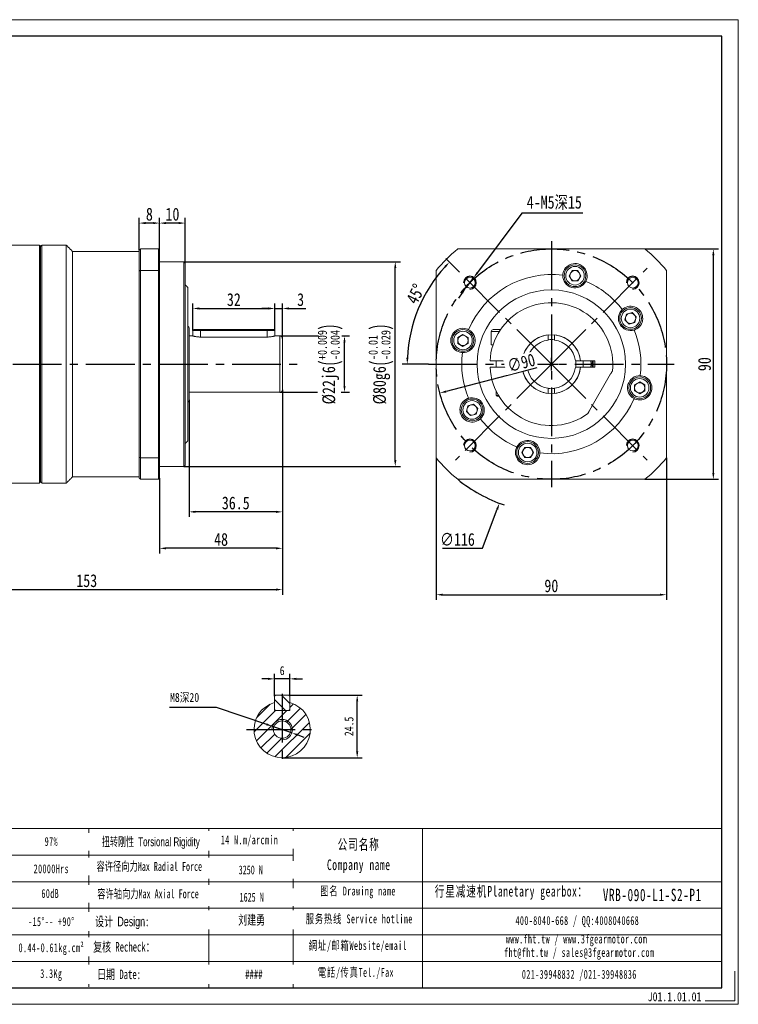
# Model space of a CAD drawing. Header units: millimetres. Extents: x 154 to 698, y 152 to 537.
# Tile 3 of 3: x 417 to 698, y 152 to 537. Entities that reach past the tile are written whole.
import ezdxf

# ---------------------------------------------------------------- set-up
doc = ezdxf.new("R2010")
doc.units = ezdxf.units.MM
doc.set_wipeout_variables(frame=1)
doc.header["$PDSIZE"] = -5
doc.linetypes.add('CENTER2', pattern=[28.575, 19.05, -3.175, 3.175, -3.175])
doc.layers.get('0').update_dxf_attribs({"lineweight": 18})
doc.layers.get('Defpoints').update_dxf_attribs({"lineweight": 18})
for name, color, linetype in [('1轮廓实线层', 7, 'Continuous'), ('2细线层', 4, 'Continuous'), ('3中心线层', 1, 'CENTER2'), ('5剖面线层', 2, 'Continuous'), ('6文字层', 3, 'Continuous'), ('7标注层', 4, 'Continuous')]:
    doc.layers.add(name, color=color, linetype=linetype)
doc.layers.add('图框_外框线', color=7, linetype='Continuous', lineweight=18)
doc.styles.add('TH_GBDIM', font='txt', dxfattribs={"width": 0.8})
doc.styles.add('标准', font='txt', dxfattribs={"width": 0.667})
doc.styles.add('样式 1', font='txt', dxfattribs={"width": 0.8})
doc.dimstyles.new('TH_GBDIM', dxfattribs={"dimtxt": 3.5, "dimasz": 2.5, "dimexe": 2, "dimexo": 0, "dimgap": 1.5, "dimtad": 1, "dimdec": 1, "dimdsep": 46, "dimtxsty": 'TH_GBDIM', "dimcen": 2.5, "dimdle": 5, "dimclrd": 4, "dimclre": 4, "dimclrt": 3, "dimadec": 0, "dimazin": 0, "dimtfac": 0.714286, "dimtdec": 1, "dimtmove": 0, "dimatfit": 3, "dimfxl": 1, "dimtolj": 1, "dimarcsym": 0})

# ---------------------------------------------------------------- blocks, each defined once
blk = doc.blocks.new('*D8')
at = {"color": 4, "lineweight": -2}
for p, q in [((612.93, 460.92), (595.63, 437.83)), ((636.76, 460.92), (612.93, 460.92)), ((591.13, 431.83), (594.13, 435.83)), ((589.63, 429.83), (588.13, 427.83))]:
    blk.add_line(p, q, dxfattribs=at)
at = {"color": 4}
for points in [[(595.29, 438.08), (595.96, 437.58), (594.13, 435.83)], [(589.96, 429.58), (589.3, 430.08), (591.13, 431.83)]]:
    blk.add_solid(points, dxfattribs=at)
at = {"layer": 'Defpoints', "color": 0}
for p in [(594.13, 435.83), (591.13, 431.83)]:
    blk.add_point(p, dxfattribs=at)
at = {"color": 3, "insert": (625.6, 465.01), "char_height": 5, "attachment_point": 5, "style": 'TH_GBDIM'}
blk.add_mtext('\\A1;{4-M5深15}{}{}', dxfattribs=at)
blk = doc.blocks.new('*D9')
at = {"color": 4, "lineweight": -2}
for p, q in [((579.45, 365.42), (579.45, 309.93)), ((669.45, 365.42), (669.45, 309.93)), ((581.95, 311.93), (666.95, 311.93))]:
    blk.add_line(p, q, dxfattribs=at)
at = {"color": 4}
for points in [[(581.95, 312.35), (581.95, 311.52), (579.45, 311.93)], [(666.95, 311.52), (666.95, 312.35), (669.45, 311.93)]]:
    blk.add_solid(points, dxfattribs=at)
at = {"layer": 'Defpoints', "color": 0}
for p in [(579.45, 365.42), (669.45, 365.42), (669.45, 311.93)]:
    blk.add_point(p, dxfattribs=at)
at = {"color": 3, "insert": (624.45, 315.38), "char_height": 5, "attachment_point": 5, "style": 'TH_GBDIM'}
blk.add_mtext('\\A1;90', dxfattribs=at)
blk = doc.blocks.new('*D10')
at = {"color": 4, "lineweight": -2}
for p, q in [((624.45, 399.51), (624.45, 404.51)), ((621.95, 402.01), (626.95, 402.01)), ((597.6, 330.06), (603.29, 345.33)), ((581.87, 330.06), (597.6, 330.06))]:
    blk.add_line(p, q, dxfattribs=at)
blk.add_arc((624.45, 402.01), 58, 230.8833, 251.5107, dxfattribs=at)
at = {"color": 4}
blk.add_solid([(603.69, 345.18), (602.9, 345.47), (604.17, 347.67)], dxfattribs=at)
at = {"layer": 'Defpoints', "color": 0}
for p in [(644.73, 456.35), (604.17, 347.67)]:
    blk.add_point(p, dxfattribs=at)
at = {"color": 3, "insert": (587.75, 333.5), "char_height": 5, "attachment_point": 5, "style": 'TH_GBDIM'}
blk.add_mtext('\\A1;∅116', dxfattribs=at)
blk = doc.blocks.new('*D15')
at = {"color": 4, "lineweight": -2}
for p, q in [((518.38, 413.01), (533.52, 413.01)), ((542.58, 413.01), (545.62, 413.01)), ((543.62, 393.51), (543.62, 410.51)), ((518.38, 391.01), (533.04, 391.01)), ((542.29, 391.01), (545.62, 391.01))]:
    blk.add_line(p, q, dxfattribs=at)
at = {"color": 4}
for points in [[(544.04, 410.51), (543.2, 410.51), (543.62, 413.01)], [(543.2, 393.51), (544.04, 393.51), (543.62, 391.01)]]:
    blk.add_solid(points, dxfattribs=at)
at = {"layer": 'Defpoints', "color": 0}
for p in [(518.38, 413.01), (543.62, 413.01), (518.38, 391.01)]:
    blk.add_point(p, dxfattribs=at)
at = {"color": 3, "insert": (538.05, 402.01), "char_height": 5, "attachment_point": 5, "rotation": 90, "style": 'TH_GBDIM'}
blk.add_mtext('\\A1;{\\A1;{%%c22}{}{j6\\H0.7143x;{\\H2x;\\W0.5;(}\\S+0.009^ -0.004;{\\H2x;\\W0.5;)}}}', dxfattribs=at)
blk = doc.blocks.new('*D16')
at = {"color": 4, "lineweight": -2}
for p, q in [((480.88, 442.01), (565.46, 442.01)), ((563.46, 364.51), (563.46, 439.51)), ((480.88, 362.01), (565.46, 362.01))]:
    blk.add_line(p, q, dxfattribs=at)
at = {"color": 4}
for points in [[(563.88, 439.51), (563.05, 439.51), (563.46, 442.01)], [(563.05, 364.51), (563.88, 364.51), (563.46, 362.01)]]:
    blk.add_solid(points, dxfattribs=at)
at = {"layer": 'Defpoints', "color": 0}
for p in [(480.88, 442.01), (563.46, 442.01), (480.88, 362.01)]:
    blk.add_point(p, dxfattribs=at)
at = {"color": 3, "insert": (557.88, 402.01), "char_height": 5, "attachment_point": 5, "rotation": 90, "style": 'TH_GBDIM'}
blk.add_mtext('\\A1;{\\A1;{%%c80}{}{g6\\H0.7143x;{\\H2x;\\W0.5;(}\\S-0.01^ -0.029;{\\H2x;\\W0.5;)}}}', dxfattribs=at)
blk = doc.blocks.new('*D17')
at = {"color": 4, "lineweight": -2}
for p, q in [((513.88, 423.75), (511.38, 423.75)), ((516.38, 415.11), (516.38, 425.75)), ((516.38, 423.75), (519.38, 423.75)), ((519.38, 412.01), (519.38, 425.75)), ((521.88, 423.75), (528.55, 423.75))]:
    blk.add_line(p, q, dxfattribs=at)
at = {"color": 4}
for points in [[(513.88, 423.33), (513.88, 424.17), (516.38, 423.75)], [(521.88, 424.17), (521.88, 423.33), (519.38, 423.75)]]:
    blk.add_solid(points, dxfattribs=at)
at = {"layer": 'Defpoints', "color": 0}
for p in [(519.38, 423.75), (516.38, 415.11), (519.38, 412.01)]:
    blk.add_point(p, dxfattribs=at)
at = {"color": 3, "insert": (526.46, 427.19), "char_height": 5, "attachment_point": 5, "style": 'TH_GBDIM'}
blk.add_mtext('\\A1;3', dxfattribs=at)
blk = doc.blocks.new('*D18')
at = {"color": 4, "lineweight": -2}
for p, q in [((471.38, 446.51), (471.38, 459.11)), ((481.38, 441.51), (481.38, 459.11)), ((478.88, 457.11), (473.88, 457.11))]:
    blk.add_line(p, q, dxfattribs=at)
at = {"color": 4}
for points in [[(473.88, 457.52), (473.88, 456.69), (471.38, 457.11)], [(478.88, 456.69), (478.88, 457.52), (481.38, 457.11)]]:
    blk.add_solid(points, dxfattribs=at)
at = {"layer": 'Defpoints', "color": 0}
for p in [(471.38, 457.11), (471.38, 446.51), (481.38, 441.51)]:
    blk.add_point(p, dxfattribs=at)
at = {"color": 3, "insert": (476.38, 460.55), "char_height": 5, "attachment_point": 5, "style": 'TH_GBDIM'}
blk.add_mtext('\\A1;10', dxfattribs=at)
blk = doc.blocks.new('*D19')
at = {"color": 4, "lineweight": -2}
for p, q in [((463.38, 446.51), (463.38, 459.11)), ((471.38, 446.51), (471.38, 459.11)), ((468.88, 457.11), (465.88, 457.11))]:
    blk.add_line(p, q, dxfattribs=at)
at = {"color": 4}
for points in [[(465.88, 457.52), (465.88, 456.69), (463.38, 457.11)], [(468.88, 456.69), (468.88, 457.52), (471.38, 457.11)]]:
    blk.add_solid(points, dxfattribs=at)
at = {"layer": 'Defpoints', "color": 0}
for p in [(463.38, 457.11), (463.38, 446.51), (471.38, 446.51)]:
    blk.add_point(p, dxfattribs=at)
at = {"color": 3, "insert": (467.38, 460.55), "char_height": 5, "attachment_point": 5, "style": 'TH_GBDIM'}
blk.add_mtext('\\A1;8', dxfattribs=at)
blk = doc.blocks.new('*D20')
at = {"color": 4, "lineweight": -2}
for p, q in [((519.38, 392.01), (519.38, 328.06)), ((471.38, 357.51), (471.38, 328.06)), ((516.88, 330.06), (473.88, 330.06))]:
    blk.add_line(p, q, dxfattribs=at)
at = {"color": 4}
for points in [[(473.88, 330.48), (473.88, 329.65), (471.38, 330.06)], [(516.88, 329.65), (516.88, 330.48), (519.38, 330.06)]]:
    blk.add_solid(points, dxfattribs=at)
at = {"layer": 'Defpoints', "color": 0}
for p in [(519.38, 392.01), (471.38, 357.51), (471.38, 330.06)]:
    blk.add_point(p, dxfattribs=at)
at = {"color": 3, "insert": (495.38, 333.51), "char_height": 5, "attachment_point": 5, "style": 'TH_GBDIM'}
blk.add_mtext('\\A1;48', dxfattribs=at)
blk = doc.blocks.new('*D21')
at = {"color": 4, "lineweight": -2}
for p, q in [((519.38, 392.01), (519.38, 342.31)), ((482.88, 388.01), (482.88, 342.31)), ((516.88, 344.31), (485.38, 344.31))]:
    blk.add_line(p, q, dxfattribs=at)
at = {"color": 4}
for points in [[(485.38, 344.73), (485.38, 343.89), (482.88, 344.31)], [(516.88, 343.89), (516.88, 344.73), (519.38, 344.31)]]:
    blk.add_solid(points, dxfattribs=at)
at = {"layer": 'Defpoints', "color": 0}
for p in [(519.38, 392.01), (482.88, 388.01), (482.88, 344.31)]:
    blk.add_point(p, dxfattribs=at)
at = {"color": 3, "insert": (501.13, 347.75), "char_height": 5, "attachment_point": 5, "style": 'TH_GBDIM'}
blk.add_mtext('\\A1;36.5', dxfattribs=at)
blk = doc.blocks.new('*D22')
at = {"color": 4, "lineweight": -2}
for p, q in [((519.38, 392.01), (519.38, 311.95)), ((366.38, 357.41), (366.38, 311.95)), ((368.88, 313.95), (516.88, 313.95))]:
    blk.add_line(p, q, dxfattribs=at)
at = {"color": 4}
for points in [[(368.88, 314.36), (368.88, 313.53), (366.38, 313.95)], [(516.88, 313.53), (516.88, 314.36), (519.38, 313.95)]]:
    blk.add_solid(points, dxfattribs=at)
at = {"layer": 'Defpoints', "color": 0}
for p in [(519.38, 392.01), (366.38, 357.41), (519.38, 313.95)]:
    blk.add_point(p, dxfattribs=at)
at = {"color": 3, "insert": (442.88, 317.39), "char_height": 5, "attachment_point": 5, "style": 'TH_GBDIM'}
blk.add_mtext('\\A1;153', dxfattribs=at)
blk = doc.blocks.new('*D23')
at = {"layer": '7标注层', "color": 4, "lineweight": -2}
for p, q in [((586.97, 439.49), (583.22, 443.24)), ((576.45, 402.01), (566.14, 402.01))]:
    blk.add_line(p, q, dxfattribs=at)
blk.add_arc((624.45, 402.01), 56.31, 137.5442, 177.4558, dxfattribs=at)
at = {"layer": '7标注层', "color": 4}
for points in [[(583.21, 439.73), (582.6, 440.31), (584.63, 441.82)], [(567.78, 404.52), (568.61, 404.5), (568.14, 402.01)]]:
    blk.add_solid(points, dxfattribs=at)
at = {"layer": 'Defpoints', "color": 0}
for p in [(586.97, 439.49), (570.06, 416.58), (576.45, 402.01), (624.45, 402.01), (672.45, 402.01)]:
    blk.add_point(p, dxfattribs=at)
at = {"layer": '7标注层', "color": 3, "insert": (571.39, 429.43), "char_height": 5, "attachment_point": 5, "rotation": 62.6716, "style": 'TH_GBDIM'}
blk.add_mtext('\\A1;45%%d', dxfattribs=at)
blk = doc.blocks.new('*D27')
at = {"layer": '7标注层', "color": 4, "lineweight": -2}
for p, q in [((661.04, 447.01), (689.76, 447.01)), ((687.76, 359.51), (687.76, 444.51)), ((661.04, 357.01), (689.76, 357.01))]:
    blk.add_line(p, q, dxfattribs=at)
at = {"layer": '7标注层', "color": 4}
for points in [[(688.18, 444.51), (687.35, 444.51), (687.76, 447.01)], [(687.35, 359.51), (688.18, 359.51), (687.76, 357.01)]]:
    blk.add_solid(points, dxfattribs=at)
at = {"layer": 'Defpoints', "color": 0}
for p in [(661.04, 447.01), (687.76, 447.01), (661.04, 357.01)]:
    blk.add_point(p, dxfattribs=at)
at = {"layer": '7标注层', "color": 3, "insert": (684.32, 402.01), "char_height": 5, "attachment_point": 5, "rotation": 90, "style": 'TH_GBDIM'}
blk.add_mtext('\\A1;90', dxfattribs=at)
blk = doc.blocks.new('*D28')
at = {"color": 4, "lineweight": -2}
for p, q in [((522.26, 272.74), (550.58, 272.74)), ((548.58, 250.74), (548.58, 270.24)), ((519.26, 248.24), (550.58, 248.24))]:
    blk.add_line(p, q, dxfattribs=at)
at = {"color": 4}
for points in [[(549, 270.24), (548.17, 270.24), (548.58, 272.74)], [(548.17, 250.74), (549, 250.74), (548.58, 248.24)]]:
    blk.add_solid(points, dxfattribs=at)
at = {"layer": 'Defpoints', "color": 0}
for p in [(522.26, 272.74), (548.58, 272.74), (519.26, 248.24)]:
    blk.add_point(p, dxfattribs=at)
at = {"color": 3, "insert": (545.39, 260.49), "char_height": 3.5, "attachment_point": 5, "rotation": 90, "style": 'TH_GBDIM'}
blk.add_mtext('\\A1;24.5', dxfattribs=at)
blk = doc.blocks.new('*D29')
at = {"color": 4, "lineweight": -2}
for p, q in [((475.24, 267.98), (493.52, 267.98)), ((493.52, 267.98), (513.11, 261.33)), ((523.05, 257.95), (515.47, 260.52)), ((525.42, 257.15), (527.78, 256.34))]:
    blk.add_line(p, q, dxfattribs=at)
at = {"color": 4}
for points in [[(512.97, 260.93), (513.24, 261.72), (515.47, 260.52)], [(525.55, 257.54), (525.28, 256.75), (523.05, 257.95)]]:
    blk.add_solid(points, dxfattribs=at)
at = {"layer": 'Defpoints', "color": 0}
for p in [(515.47, 260.52), (523.05, 257.95)]:
    blk.add_point(p, dxfattribs=at)
at = {"color": 3, "insert": (481.13, 271.64), "char_height": 3.5, "attachment_point": 5, "style": 'TH_GBDIM'}
blk.add_mtext('\\A1;{M8深20}{}{}', dxfattribs=at)
blk = doc.blocks.new('*D30')
at = {"color": 4, "lineweight": -2}
for p, q in [((516.26, 272.34), (516.26, 281.06)), ((522.26, 272.34), (522.26, 281.06)), ((513.76, 279.06), (511.26, 279.06)), ((522.26, 279.06), (516.26, 279.06)), ((524.76, 279.06), (527.26, 279.06))]:
    blk.add_line(p, q, dxfattribs=at)
at = {"color": 4}
for points in [[(513.76, 278.65), (513.76, 279.48), (516.26, 279.06)], [(524.76, 279.48), (524.76, 278.65), (522.26, 279.06)]]:
    blk.add_solid(points, dxfattribs=at)
at = {"layer": 'Defpoints', "color": 0}
for p in [(516.26, 279.06), (516.26, 272.34), (522.26, 272.34)]:
    blk.add_point(p, dxfattribs=at)
at = {"color": 3, "insert": (519.26, 282.27), "char_height": 3.5, "attachment_point": 5, "style": 'TH_GBDIM'}
blk.add_mtext('\\A1;6', dxfattribs=at)
blk = doc.blocks.new('*D32')
at = {"layer": '7标注层', "color": 4, "lineweight": -2}
blk.add_line((618.84, 400.56), (583.31, 391.34), dxfattribs=at)
at = {"layer": '7标注层', "color": 4}
blk.add_solid([(583.2, 391.74), (583.41, 390.93), (580.89, 390.71)], dxfattribs=at)
at = {"layer": 'Defpoints', "color": 0}
for p in [(668.01, 413.31), (580.89, 390.71)]:
    blk.add_point(p, dxfattribs=at)
at = {"layer": '7标注层', "color": 3, "insert": (612.69, 402.52), "char_height": 5, "attachment_point": 5, "rotation": 14.5434, "style": 'TH_GBDIM'}
blk.add_mtext('\\A1;∅90', dxfattribs=at)
blk = doc.blocks.new('*D34')
at = {"layer": '7标注层', "color": 4, "lineweight": -2}
for p, q in [((484.38, 415.11), (484.38, 425.75)), ((486.88, 423.75), (513.88, 423.75)), ((516.38, 423.75), (516.38, 425.75))]:
    blk.add_line(p, q, dxfattribs=at)
at = {"layer": '7标注层', "color": 4}
for points in [[(486.88, 424.17), (486.88, 423.33), (484.38, 423.75)], [(513.88, 423.33), (513.88, 424.17), (516.38, 423.75)]]:
    blk.add_solid(points, dxfattribs=at)
at = {"layer": 'Defpoints', "color": 0}
for p in [(516.38, 423.75), (516.38, 423.75), (484.38, 415.11)]:
    blk.add_point(p, dxfattribs=at)
at = {"layer": '7标注层', "color": 3, "insert": (500.38, 427.19), "char_height": 5, "attachment_point": 5, "style": 'TH_GBDIM'}
blk.add_mtext('\\A1;32', dxfattribs=at)

msp = doc.modelspace()

# ---------------------------------------------------------------- hatches: boundary and pattern name
at = {"layer": '5剖面线层'}
h = msp.add_hatch(dxfattribs=at)
h.set_pattern_fill('ANSI31', color=256, style=0)
h.set_pattern_definition([(45, (179.5517, 55.4134), (-2.245064, 2.245064), [])])
h.paths.add_polyline_path([(530.26, 259.24), (523.26, 259.24, -0.414214), (519.26, 255.24), (519.26, 248.24, 0.414214)])
h.paths.add_polyline_path([(522.26, 269.82), (522.26, 266.74), (519.26, 266.74), (519.26, 263.24, -0.414214), (523.26, 259.24), (530.26, 259.24, 0.335437)])
h.paths.add_polyline_path([(519.26, 266.74), (516.26, 266.74), (516.26, 269.82, 0.335437), (508.26, 259.24), (515.86, 259.24, -0.414214), (519.26, 262.64)])
h.paths.add_polyline_path([(519.26, 255.24, -0.414214), (515.26, 259.24), (508.26, 259.24, 0.414214), (519.26, 248.24)])
h.paths.add_polyline_path([(515.86, 259.24), (515.26, 259.24, 0.414214), (519.26, 255.24), (519.26, 255.84, -0.414214)], flags=17)
h.paths.add_polyline_path([(523.26, 259.24), (522.66, 259.24, -0.414214), (519.26, 255.84), (519.26, 255.24, 0.414214)], flags=17)
h.paths.add_polyline_path([(519.26, 263.24), (519.26, 262.64, -0.414214), (522.66, 259.24), (523.26, 259.24, 0.414214)], flags=17)
h = msp.add_hatch(dxfattribs=at)
h.set_pattern_fill('ANSI31', color=256, angle=90, style=0)
h.set_pattern_definition([(135, (179.5517, 55.4134), (-2.245064, -2.245064), [])])
h.paths.add_polyline_path([(522.26, 272.74), (519.26, 272.74), (519.26, 266.74), (522.26, 266.74)])
h.paths.add_polyline_path([(519.26, 272.74), (516.26, 272.74), (516.26, 266.74), (519.26, 266.74)])

# ---------------------------------------------------------------- linework, layer by layer
at = {"color": 7, "linetype": 'Continuous', "lineweight": 15}
for p, q in [((424.38, 402.01), (424.38, 448.51)), ((424.88, 448.01), (424.88, 402.01)), ((424.88, 356.01), (424.88, 448.01)), ((425.38, 448.51), (425.38, 355.51)), ((434.88, 448.51), (434.88, 355.51)), ((463.38, 438.43), (463.38, 446.51)), ((463.88, 447.01), (463.88, 438.6)), ((470.88, 447.01), (463.88, 447.01)), ((470.88, 438.6), (470.88, 447.01)), ((471.38, 446.51), (471.38, 438.43)), ((587.86, 447.01), (661.04, 447.01)), ((437.38, 446.01), (437.38, 358.01)), ((463.88, 438.6), (463.88, 365.42)), ((463.88, 438.6), (470.88, 438.6)), ((470.88, 365.42), (470.88, 438.6)), ((480.88, 402.01), (480.88, 442.01)), ((481.38, 441.51), (481.38, 402.01)), ((579.45, 365.42), (579.45, 438.6)), ((631.39, 436.54), (632.55, 438.54)), ((632.55, 438.54), (634.86, 438.54)), ((634.86, 438.54), (636.01, 436.54)), ((669.45, 438.6), (669.45, 365.42)), ((463.38, 365.6), (463.38, 438.43)), ((471.38, 438.43), (471.38, 365.6)), ((632.55, 434.54), (631.39, 436.54)), ((636.01, 436.54), (634.86, 434.54)), ((482.38, 402.01), (482.38, 432.01)), ((634.86, 434.54), (632.55, 434.54)), ((653.18, 419.29), (653.78, 421.52)), ((654.81, 417.65), (653.18, 419.29)), ((653.78, 421.52), (656.01, 422.12)), ((656.01, 422.12), (657.64, 420.48)), ((657.64, 420.48), (657.04, 418.25)), ((482.88, 416.01), (482.88, 402.01)), ((484.78, 415.51), (487.38, 415.51)), ((487.38, 415.51), (513.38, 415.51)), ((487.38, 415.11), (487.38, 415.51)), ((513.38, 415.51), (515.98, 415.51)), ((513.38, 415.51), (513.38, 415.11)), ((604.6, 415.51), (601.7, 415.51)), ((657.04, 418.25), (654.81, 417.65)), ((487.38, 415.11), (484.38, 415.11)), ((513.38, 415.11), (487.38, 415.11)), ((487.38, 415.11), (487.38, 412.59)), ((513.38, 412.59), (487.38, 412.59)), ((516.38, 415.11), (513.38, 415.11)), ((513.38, 415.11), (513.38, 412.59)), ((518.38, 402.01), (518.38, 413.01)), ((519.38, 412.01), (519.38, 402.01)), ((587.92, 412.42), (589.92, 413.57)), ((587.92, 410.11), (587.92, 412.42)), ((589.92, 413.57), (591.92, 412.42)), ((591.92, 412.42), (591.92, 410.11)), ((604.11, 414.76), (600.95, 414.76)), ((623.2, 412.94), (623.2, 412.01)), ((625.7, 412.01), (625.7, 412.94)), ((589.92, 408.95), (587.92, 410.11)), ((591.92, 410.11), (589.92, 408.95)), ((601.65, 409.51), (600.95, 409.51)), ((424.38, 355.51), (424.38, 402.01)), ((424.88, 402.01), (424.88, 356.01)), ((480.88, 362.01), (480.88, 402.01)), ((481.38, 402.01), (481.38, 362.51)), ((482.38, 372.01), (482.38, 402.01)), ((482.88, 402.01), (482.88, 388.01)), ((518.38, 391.01), (518.38, 402.01)), ((519.38, 402.01), (519.38, 392.01)), ((612.51, 403.26), (600.98, 403.26)), ((600.98, 400.76), (612.51, 400.76)), ((609, 403.26), (608.95, 402.01)), ((608.95, 402.01), (609, 400.76)), ((614.45, 403.26), (613.52, 403.26)), ((613.52, 400.76), (614.45, 400.76)), ((635.38, 403.26), (634.45, 403.26)), ((634.45, 400.76), (635.38, 400.76)), ((641.45, 403.26), (636.38, 403.26)), ((636.38, 400.76), (641.45, 400.76)), ((641.45, 400.76), (641.45, 403.26)), ((639.37, 383.86), (647.63, 398.16)), ((656.98, 393.91), (658.98, 395.07)), ((656.98, 391.6), (656.98, 393.91)), ((658.98, 395.07), (660.98, 393.91)), ((660.98, 393.91), (660.98, 391.6)), ((602.95, 389.76), (603.81, 389.76)), ((603.96, 389.51), (603.2, 389.51)), ((623.2, 392.01), (623.2, 391.08)), ((625.7, 391.08), (625.7, 392.01)), ((658.98, 390.45), (656.98, 391.6)), ((660.98, 391.6), (658.98, 390.45)), ((591.26, 383.54), (591.85, 385.77)), ((591.85, 385.77), (594.09, 386.37)), ((594.09, 386.37), (595.72, 384.73)), ((595.72, 384.73), (595.12, 382.5)), ((592.89, 381.9), (591.26, 383.54)), ((595.12, 382.5), (592.89, 381.9)), ((612.89, 367.48), (614.04, 369.48)), ((614.04, 369.48), (616.35, 369.48)), ((616.35, 369.48), (617.5, 367.48)), ((463.38, 357.51), (463.38, 365.6)), ((463.88, 365.42), (463.88, 357.01)), ((470.88, 365.42), (463.88, 365.42)), ((470.88, 357.01), (470.88, 365.42)), ((471.38, 365.6), (471.38, 357.51)), ((614.04, 365.48), (612.89, 367.48)), ((616.35, 365.48), (614.04, 365.48)), ((617.5, 367.48), (616.35, 365.48)), ((463.88, 357.01), (470.88, 357.01)), ((661.04, 357.01), (587.86, 357.01))]:
    msp.add_line(p, q, dxfattribs=at)
for p, q in [((516.66, 272.74), (516.26, 272.34)), ((516.66, 272.74), (516.26, 272.34)), ((516.26, 272.34), (516.26, 267.14)), ((516.26, 272.34), (516.26, 267.14)), ((516.66, 272.74), (521.86, 272.74)), ((516.66, 272.74), (521.86, 272.74)), ((521.86, 272.74), (522.26, 272.34)), ((521.86, 272.74), (522.26, 272.34)), ((522.26, 272.34), (522.26, 267.14)), ((522.26, 272.34), (522.26, 267.14)), ((516.66, 266.74), (516.26, 267.14)), ((516.26, 266.74), (516.26, 267.14)), ((516.66, 266.74), (516.26, 266.74)), ((516.66, 266.74), (521.86, 266.74)), ((522.26, 267.14), (521.86, 266.74)), ((522.26, 266.74), (521.86, 266.74)), ((522.26, 267.14), (522.26, 266.74))]:
    msp.add_line(p, q)
at = {"color": 7, "linetype": 'Continuous', "lineweight": 15, "flags": 128}
msp.add_lwpolyline([(639.9, 400.76), (639.95, 402.01), (639.9, 403.26)], dxfattribs=at)
at = {"color": 7, "linetype": 'Continuous', "lineweight": 15}
for centre, radius in [((633.7, 436.54), 4.25), ((633.7, 436.54), 3.63), ((592.63, 433.83), 2.1), ((656.27, 433.83), 2.1), ((624.45, 402.01), 29), ((655.41, 419.88), 4.25), ((655.41, 419.88), 3.63), ((589.92, 411.26), 4.25), ((589.92, 411.26), 3.63), ((658.98, 392.76), 4.25), ((658.98, 392.76), 3.62), ((593.49, 384.13), 4.25), ((593.49, 384.13), 3.63), ((592.63, 370.19), 2.1), ((615.19, 367.48), 4.25), ((615.19, 367.48), 3.63), ((656.27, 370.19), 2.1)]:
    msp.add_circle(centre, radius, dxfattribs=at)
msp.add_circle((519.26, 259.24), 3.4)
for centre, radius, start, end in [((624.45, 402.01), 58, 129.1167, 140.8833), ((624.45, 402.01), 58, 39.1167, 50.8833), ((633.7, 436.54), 4.75, 336.9662, 173.0338), ((633.7, 436.54), 2, 90, 150), ((633.7, 436.54), 2, 30, 90), ((624.45, 402.01), 35, 82.6029, 157.3971), ((633.7, 436.54), 4.75, 177.866, 332.134), ((633.7, 436.54), 2, 150, 210), ((633.7, 436.54), 2, 210, 270), ((633.7, 436.54), 2, 270, 330), ((633.7, 436.54), 2, 330, 30), ((624.45, 402.01), 35, 37.6029, 67.3971), ((624.45, 402.01), 24, 353.5565, 177.0145), ((655.41, 419.88), 4.75, 132.866, 287.134), ((655.41, 419.88), 4.75, 291.9662, 128.0338), ((655.41, 419.88), 2, 165, 225), ((655.41, 419.88), 2, 105, 165), ((655.41, 419.88), 2, 45, 105), ((655.41, 419.88), 2, 285, 345), ((655.41, 419.88), 2, 345, 45), ((481.88, 416.01), 1, 0, 60), ((589.92, 411.26), 4.75, 66.9662, 263.0338), ((589.92, 411.26), 4.75, 267.866, 62.134), ((601.7, 414.76), 0.75, 90, 180), ((655.41, 419.88), 2, 225, 285), ((518.38, 412.01), 1, 0, 90), ((589.92, 411.26), 2, 120, 180), ((589.92, 411.26), 2, 60, 120), ((589.92, 411.26), 2, 0, 60), ((624.45, 402.01), 11.5, 6.2401, 173.7599), ((624.45, 402.01), 11.5, 96.2401, 173.7599), ((624.45, 402.01), 9.6, 82.5184, 97.4816), ((624.45, 402.01), 11.5, 6.2401, 83.7599), ((624.45, 402.01), 35, 352.6029, 22.3971), ((589.92, 411.26), 2, 180, 240), ((589.92, 411.26), 2, 240, 300), ((589.92, 411.26), 2, 300, 0), ((624.45, 402.01), 9.5, 97.5608, 172.4392), ((624.45, 402.01), 9.5, 7.5608, 82.4392), ((624.45, 402.01), 35, 172.6029, 202.3971), ((624.45, 402.01), 24, 182.9855, 306.4435), ((624.45, 402.01), 12.5, 174.2608, 185.7392), ((624.45, 402.01), 11.5, 186.2401, 353.7599), ((624.45, 402.01), 11.5, 186.2401, 263.7599), ((624.45, 402.01), 9.6, 172.5184, 187.4816), ((624.45, 402.01), 9.5, 187.5608, 262.4392), ((624.45, 402.01), 9.5, 277.5608, 352.4392), ((624.45, 402.01), 11.5, 276.2401, 353.7599), ((624.45, 402.01), 9.6, 352.5184, 7.4816), ((624.45, 402.01), 12.5, 354.2608, 5.7392), ((624.45, 402.01), 16, 355.5192, 4.4808), ((624.45, 402.01), 16.4, 355.6287, 4.3713), ((624.45, 402.01), 17, 355.7833, 4.2167), ((658.98, 392.76), 4.75, 87.866, 242.134), ((658.98, 392.76), 4.75, 246.9662, 83.0338), ((624.45, 402.01), 9.6, 262.5184, 277.4816), ((658.98, 392.76), 2, 120, 180), ((658.98, 392.76), 2, 180, 240), ((658.98, 392.76), 2, 60, 120), ((658.98, 392.76), 2, 0, 60), ((658.98, 392.76), 2, 300, 0), ((518.38, 392.01), 1, 270, 0), ((593.49, 384.13), 4.75, 111.9662, 308.0338), ((593.49, 384.13), 4.75, 312.866, 107.134), ((624.45, 402.01), 35, 262.6029, 337.3971), ((658.98, 392.76), 2, 240, 300), ((481.88, 388.01), 1, 300, 0), ((593.49, 384.13), 2, 165, 225), ((593.49, 384.13), 2, 105, 165), ((593.49, 384.13), 2, 45, 105), ((593.49, 384.13), 2, 345, 45), ((593.49, 384.13), 2, 225, 285), ((593.49, 384.13), 2, 285, 345), ((624.45, 402.01), 35, 217.6029, 247.3971), ((615.19, 367.48), 4.75, 156.9662, 353.0338), ((615.19, 367.48), 4.75, 357.866, 152.134), ((615.19, 367.48), 2, 90, 150), ((615.19, 367.48), 2, 30, 90), ((624.45, 402.01), 58, 219.1167, 230.8833), ((615.19, 367.48), 2, 150, 210), ((615.19, 367.48), 2, 210, 270), ((615.19, 367.48), 2, 270, 330), ((615.19, 367.48), 2, 330, 30), ((624.45, 402.01), 58, 309.1167, 320.8833)]:
    msp.add_arc(centre, radius, start, end, dxfattribs=at)
msp.add_arc((519.26, 259.24), 11, 105.8266, 74.1734)
msp.add_arc((519.26, 259.24), 11, 105.8266, 74.1734)
at = {"color": 4}
msp.add_arc((519.26, 259.24), 4, 270, 180, dxfattribs=at)
at = {"color": 7, "linetype": 'Continuous', "lineweight": 15}
for points in [[(424.38, 448.51), (407.38, 448.51)], [(424.88, 448.01), (424.38, 448.51)], [(425.38, 448.51), (424.88, 448.01)], [(434.88, 448.51), (425.38, 448.51)], [(437.38, 446.01), (434.88, 448.51)], [(463.38, 446.51), (463.88, 447.01)], [(471.38, 446.51), (470.88, 447.01)], [(463.38, 446.01), (437.38, 446.01)], [(463.88, 438.6), (463.38, 438.43)], [(471.38, 438.43), (470.88, 438.6)], [(480.88, 442.01), (471.38, 442.01)], [(481.38, 441.51), (480.88, 442.01)], [(628.99, 437.12), (628.95, 436.72)], [(637.9, 434.32), (638.07, 434.68)], [(482.38, 432.01), (481.38, 433.01)], [(652.48, 423.63), (652.18, 423.37)], [(484.78, 415.51), (484.38, 415.11)], [(516.38, 415.11), (515.98, 415.51)], [(592.14, 415.46), (591.77, 415.63)], [(656.81, 415.35), (657.18, 415.48)], [(484.38, 413.01), (482.88, 413.01)], [(484.38, 415.11), (484.38, 413.01)], [(516.38, 413.01), (516.38, 415.11)], [(518.38, 413.01), (516.38, 413.01)], [(600.95, 414.76), (600.95, 409.51)], [(623.2, 413.44), (623.2, 412.94)], [(625.7, 412.94), (625.7, 413.44)], [(589.34, 406.55), (589.74, 406.52)], [(600.98, 403.26), (600.48, 403.26)], [(600.48, 400.76), (600.98, 400.76)], [(602.95, 403.26), (602.95, 400.76)], [(608.95, 400.76), (608.95, 403.26)], [(613.02, 403.26), (612.51, 403.26)], [(612.51, 400.76), (613.02, 400.76)], [(613.52, 403.26), (613.02, 403.26)], [(613.02, 400.76), (613.52, 400.76)], [(635.88, 403.26), (635.38, 403.26)], [(635.38, 400.76), (635.88, 400.76)], [(636.38, 403.26), (635.88, 403.26)], [(635.88, 400.76), (636.38, 400.76)], [(648.3, 399.32), (647.63, 398.16)], [(659.56, 397.47), (659.16, 397.5)], [(482.88, 391.01), (518.38, 391.01)], [(592.09, 388.67), (591.71, 388.54)], [(602.95, 391.34), (602.95, 389.76)], [(602.95, 389.76), (603.2, 389.51)], [(623.2, 391.08), (623.2, 390.58)], [(625.7, 390.58), (625.7, 391.08)], [(656.76, 388.56), (657.12, 388.39)], [(639.37, 383.86), (638.7, 382.7)], [(596.41, 380.39), (596.72, 380.65)], [(481.38, 371.01), (482.38, 372.01)], [(611, 369.7), (610.82, 369.34)], [(463.88, 365.42), (463.38, 365.6)], [(471.38, 365.6), (470.88, 365.42)], [(619.91, 366.9), (619.94, 367.3)], [(471.38, 362.01), (480.88, 362.01)], [(480.88, 362.01), (481.38, 362.51)], [(434.88, 355.51), (437.38, 358.01)], [(437.38, 358.01), (463.38, 358.01)], [(407.38, 355.51), (424.38, 355.51)], [(424.38, 355.51), (424.88, 356.01)], [(424.88, 356.01), (425.38, 355.51)], [(425.38, 355.51), (434.88, 355.51)], [(463.88, 357.01), (463.38, 357.51)], [(471.38, 357.51), (470.88, 357.01)]]:
    msp.add_open_spline(points, degree=1, dxfattribs=at)
for points, knots in [([(487.38, 412.59), (487.22, 412.6), (486.89, 412.6), (486.41, 412.64), (485.95, 412.69), (485.54, 412.75), (485.17, 412.82), (484.86, 412.89), (484.61, 412.95), (484.45, 412.99), (484.38, 413.01), (484.39, 413.01), (484.39, 413.01)], [0, 0, 0, 0, 0.103113, 0.20929, 0.312383, 0.418337, 0.523864, 0.632347, 0.739521, 0.849949, 0.95453, 1, 1, 1, 1]), ([(516.37, 413.01), (516.37, 413.01), (516.37, 413.01), (516.29, 412.99), (516.13, 412.94), (515.89, 412.89), (515.58, 412.82), (515.21, 412.75), (514.78, 412.68), (514.31, 412.63), (513.83, 412.6), (513.52, 412.6), (513.38, 412.59)], [0, 0, 0, 0, 0.062311, 0.164236, 0.269063, 0.372109, 0.477964, 0.58426, 0.693592, 0.800472, 0.910646, 1, 1, 1, 1]), ([(623.2, 411.43), (623.2, 411.48), (623.2, 411.67), (623.2, 411.87), (623.2, 412.01)], [0, 0, 0, 0, 0.262878, 1, 1, 1, 1]), ([(625.7, 412.01), (625.7, 411.87), (625.7, 411.67), (625.7, 411.48), (625.7, 411.43)], [0, 0, 0, 0, 0.737122, 1, 1, 1, 1]), ([(614.45, 403.26), (614.59, 403.26), (614.79, 403.26), (614.98, 403.26), (615.03, 403.26)], [0, 0, 0, 0, 0.737122, 1, 1, 1, 1]), ([(615.03, 400.76), (614.98, 400.76), (614.79, 400.76), (614.59, 400.76), (614.45, 400.76)], [0, 0, 0, 0, 0.262878, 1, 1, 1, 1]), ([(633.87, 403.26), (633.92, 403.26), (634.11, 403.26), (634.3, 403.26), (634.45, 403.26)], [0, 0, 0, 0, 0.262878, 1, 1, 1, 1]), ([(634.45, 400.76), (634.3, 400.76), (634.11, 400.76), (633.92, 400.76), (633.87, 400.76)], [0, 0, 0, 0, 0.737122, 1, 1, 1, 1]), ([(623.2, 392.01), (623.2, 392.15), (623.2, 392.35), (623.2, 392.54), (623.2, 392.59)], [0, 0, 0, 0, 0.737122, 1, 1, 1, 1]), ([(625.7, 392.59), (625.7, 392.54), (625.7, 392.35), (625.7, 392.15), (625.7, 392.01)], [0, 0, 0, 0, 0.262878, 1, 1, 1, 1])]:
    msp.add_open_spline(points, degree=3, knots=knots, dxfattribs=at)
at = {"layer": '2细线层'}
for centre in [(592.63, 433.83), (656.27, 433.83), (592.63, 370.19), (656.27, 370.19)]:
    msp.add_arc(centre, 2.5, 270, 180, dxfattribs=at)
at = {"layer": '3中心线层'}
for p, q in [((624.45, 450.01), (624.45, 354.01)), ((624.45, 402.01), (586.97, 439.49)), ((624.45, 402.01), (661.93, 439.49)), ((356.86, 402.01), (528.21, 402.01)), ((576.45, 402.01), (672.45, 402.01)), ((624.45, 402.01), (586.97, 364.53)), ((624.45, 402.01), (661.93, 364.53)), ((519.26, 273.24), (519.26, 245.24)), ((505.26, 259.24), (533.26, 259.24)), ((505.26, 259.24), (533.26, 259.24)), ((505.26, 259.24), (533.26, 259.24))]:
    msp.add_line(p, q, dxfattribs=at)
msp.add_circle((624.45, 402.01), 45, dxfattribs=at)
at = {"layer": '图框_外框线'}
for p, q in [((201.65, 220.57), (691.04, 220.57)), ((490.55, 220.57), (490.55, 158.41)), ((523.6, 220.57), (523.6, 158.41)), ((574.13, 220.57), (574.13, 158.41)), ((248.55, 210.2), (523.6, 210.2)), ((201.65, 199.83), (691.04, 199.83)), ((248.55, 189.45), (691.04, 189.45))]:
    msp.add_line(p, q, dxfattribs=at)
at = {"layer": '图框_外框线', "color": 3}
msp.add_lwpolyline([(153.6, 151.93), (697.52, 151.93), (697.52, 536.56), (153.6, 536.56)], close=True, dxfattribs=at)
at = {"layer": '图框_外框线', "color": 3, "lineweight": 25}
msp.add_lwpolyline([(185.98, 158.41), (691.04, 158.41), (691.04, 530.09), (185.98, 530.09)], close=True, dxfattribs=at)
at = {"layer": '图框_外框线', "color": 3}
msp.add_lwpolyline([(696.22, 164.88), (696.22, 153.23), (684.57, 153.23)], dxfattribs=at)

# ---------------------------------------------------------------- texts
at = {"layer": '6文字层', "insert": (662.12, 156.65), "char_height": 3.5, "width": 43.3044, "attachment_point": 1, "style": '样式 1'}
msp.add_mtext('J01.1.01.01', dxfattribs=at)
at = {"layer": '图框_外框线', "color": 1, "attachment_point": 2, "line_spacing_factor": 1.15057, "style": '标准'}
for s, insert, char_height, width in [('\\T1.1;97%', (429.05, 217.26), 3.457, 44.214), ('\\T1.1;公司名称\\PCompany name', (549.18, 216.48), 4.1487, 53.7131), ('\\T1.1;20000Hrs', (429.05, 206.6), 3.4573, 44.214), ('\\T1.1;60dB', (428.63, 196.95), 3.457, 22.8139), ('\\T1.1;图名 Drawing name', (548.9, 197.91), 3.4573, 44.214), ('\\T1.1;  行星减速机Planetary gearbox：', (606.73, 198.18), 4.1487, 65.2497), ('\\T1.1;\\pxt5;VRB-090-L1-S2-P1', (663.89, 197.08), 4.8402, 35.2243), ('{\\T1.1;环境温度 Enviromental Temperature}', (381.05, 187.03), 3.4573, 82.0192), ('\\T1.1;-15%%D-- +90%%D', (429.05, 185.96), 3.4573, 29.6575), ('\\T1.1;服务热线 Service hotline', (549.39, 187.04), 3.4573, 49.2586), ('\\T1.1;400-8040-668 / QQ:4008040668', (634.61, 186.38), 3.4573, 100.6599), ('\\T1.1;網址/邮箱Website/email', (548.85, 176.63), 3.4573, 51.2736), ('\\T1.1;www.fht.tw / www.3fgearmotor.com ', (634.29, 179.18), 3.4573, 100.7732), ('\\T1.1;\\pxt12;fht@fht.tw / sales@3fgearmotor.com ', (635.35, 173.92), 3.4573, 100.7732), ('\\T1.1;3.3Kg', (429.05, 165.66), 3.4573, 23.1321), ('\\T1.1;電話/传真Tel./Fax', (548.08, 166.13), 3.4573, 51.8903), ('\\T1.1;021-39948832 /021-39948836 ', (635.38, 165.37), 3.4573, 76.948)]:
    msp.add_mtext(s, dxfattribs=dict(at, insert=insert, char_height=char_height, width=width))

# ---------------------------------------------------------------- dimensions: what is measured, and where the dimension line sits
for p1, p2, text, override, picture, middle in [((591.13, 431.83), (594.13, 435.83), '{4-M5深15}{}{}', {"dimtxt": 5, "dimgap": 1, "dimtoh": 1}, '*D8', (625.6, 460.92)), ((523.05, 257.95), (515.47, 260.52), '{M8深20}{}{}', {"dimgap": 1.5, "dimtad": 1, "dimtih": 0, "dimtoh": 1, "dimdec": 1, "dimlfac": 1, "dimse1": 0, "dimse2": 0, "dimsd1": 0, "dimsd2": 0, "dimtix": 0, "dimtofl": 1, "dimatfit": 3}, '*D29', (481.13, 267.98))]:
    dim = msp.add_diameter_dim_2p(p1=p1, p2=p2, text=text, dimstyle='TH_GBDIM', override=override)
    dim.commit()
    dim.dimension.update_dxf_attribs({"geometry": picture, "text_midpoint": middle, "dimtype": 163})
for base, p1, p2, picture, middle in [((463.38, 457.11), (471.38, 446.51), (463.38, 446.51), '*D19', (467.38, 460.55)), ((519.38, 423.75), (516.38, 415.11), (519.38, 412.01), '*D17', (526.46, 427.19)), ((519.38, 313.95), (366.38, 357.41), (519.38, 392.01), '*D22', (442.88, 317.39))]:
    dim = msp.add_linear_dim(base=base, p1=p1, p2=p2, dimstyle='TH_GBDIM', override={"dimtxt": 5, "dimgap": 1})
    dim.commit()
    dim.dimension.update_dxf_attribs({"geometry": picture, "text_midpoint": middle})
for base, p1, p2, picture, middle in [((471.38, 457.11), (481.38, 441.51), (471.38, 446.51), '*D18', (476.38, 457.11)), ((471.38, 330.06), (519.38, 392.01), (471.38, 357.51), '*D20', (495.38, 330.06)), ((482.88, 344.31), (519.38, 392.01), (482.88, 388.01), '*D21', (501.13, 344.31)), ((669.45, 311.93), (579.45, 365.42), (669.45, 365.42), '*D9', (624.45, 311.93))]:
    dim = msp.add_linear_dim(base=base, p1=p1, p2=p2, dimstyle='TH_GBDIM', override={"dimtxt": 5, "dimgap": 1})
    dim.commit()
    dim.dimension.update_dxf_attribs({"geometry": picture, "text_midpoint": middle, "dimtype": 160})
dim = msp.add_diameter_dim_2p(p1=(644.73, 456.35), p2=(604.17, 347.67), dimstyle='TH_GBDIM', override={"dimtxt": 5, "dimgap": 1, "dimtih": 1, "dimtoh": 1, "dimtofl": 0})
dim.commit()
dim.dimension.update_dxf_attribs({"geometry": '*D10', "text_midpoint": (587.75, 330.06), "dimtype": 163})
dim = msp.add_linear_dim(base=(563.46, 442.01), p1=(480.88, 362.01), p2=(480.88, 442.01), angle=90, text='{\\A1;{%%c<>}{}{g6\\H0.7143x;{\\H2x;\\W0.5;(}\\S-0.01^ -0.029;{\\H2x;\\W0.5;)}}}', dimstyle='TH_GBDIM', override={"dimtxt": 5, "dimgap": 1, "dimtad": 1, "dimjust": 0, "dimdec": 1, "dimlfac": 1, "dimse1": 0, "dimse2": 0, "dimsd1": 0, "dimsd2": 0, "dimtp": -0.01, "dimtm": 0.029, "dimtdec": 3, "dimtzin": 8})
dim.commit()
dim.dimension.update_dxf_attribs({"geometry": '*D16', "text_midpoint": (557.88, 402.01)})
dim = msp.add_linear_dim(base=(543.62, 413.01), p1=(518.38, 391.01), p2=(518.38, 413.01), angle=90, text='{\\A1;{%%c<>}{}{j6\\H0.7143x;{\\H2x;\\W0.5;(}\\S+0.009^ -0.004;{\\H2x;\\W0.5;)}}}', dimstyle='TH_GBDIM', override={"dimtxt": 5, "dimgap": 1, "dimtp": 0.009, "dimtm": 0.004, "dimtdec": 3, "dimtzin": 8})
dim.commit()
dim.dimension.update_dxf_attribs({"geometry": '*D15', "text_midpoint": (543.62, 402.01), "dimtype": 160})
dim = msp.add_linear_dim(base=(516.26, 279.06), p1=(522.26, 272.34), p2=(516.26, 272.34), dimstyle='TH_GBDIM')
dim.commit()
dim.dimension.update_dxf_attribs({"geometry": '*D30', "text_midpoint": (519.26, 279.06), "dimtype": 160})
dim = msp.add_linear_dim(base=(548.58, 272.74), p1=(519.26, 248.24), p2=(522.26, 272.74), angle=90, dimstyle='TH_GBDIM')
dim.commit()
dim.dimension.update_dxf_attribs({"geometry": '*D28', "text_midpoint": (548.58, 260.49), "dimtype": 160})
at = {"layer": '7标注层'}
dim = msp.add_linear_dim(base=(687.76, 447.01), p1=(661.04, 357.01), p2=(661.04, 447.01), angle=90, dimstyle='TH_GBDIM', override={"dimtxt": 5, "dimgap": 1}, dxfattribs=at)
dim.commit()
dim.dimension.update_dxf_attribs({"geometry": '*D27', "text_midpoint": (684.32, 402.01)})
dim = msp.add_angular_dim_2l(base=(570.06, 416.58), line1=((576.45, 402.01), (672.45, 402.01)), line2=((624.45, 402.01), (586.97, 439.49)), dimstyle='TH_GBDIM', override={"dimtxt": 5, "dimgap": 1}, dxfattribs=at)
dim.commit()
dim.dimension.update_dxf_attribs({"geometry": '*D23', "text_midpoint": (574.43, 427.86), "dimtype": 162})
dim = msp.add_linear_dim(base=(516.38, 423.75), p1=(484.38, 415.11), p2=(516.38, 423.75), dimstyle='TH_GBDIM', override={"dimtxt": 5, "dimgap": 1}, dxfattribs=at)
dim.commit()
dim.dimension.update_dxf_attribs({"geometry": '*D34', "text_midpoint": (500.38, 427.19)})

# ---------------------------------------------------------------- next in the draw order: texts
at = {"layer": '图框_外框线', "color": 1, "attachment_point": 2, "style": '标准', "bg_fill": 2}
for s, insert, char_height, width in [('{\\T1.1;14 N.m/arcmin}', (506.5, 217.89), 3.4573, 82.0192), ('####', (508.22, 165.5), 3.735, 47.7669)]:
    msp.add_mtext(s, dxfattribs=dict(at, insert=insert, char_height=char_height, width=width))
at = {"layer": '图框_外框线', "color": 1, "insert": (429.05, 175.77), "char_height": 3.4573, "width": 82.0192, "attachment_point": 2, "line_spacing_factor": 1.15057, "style": '标准', "bg_fill": 2}
msp.add_mtext('{\\T1.1;0.44-0.61kg.cm²}', dxfattribs=at)

# ---------------------------------------------------------------- next in the draw order: wipeouts: each hides what was drawn before it
msp.add_wipeout([(607.18, 397.73), (605.57, 403.93), (617.68, 407.07), (619.29, 400.88)]).dxf.layer = '1轮廓实线层'

# ---------------------------------------------------------------- next in the draw order: linework, layer by layer
at = {"layer": '图框_外框线'}
for p, q in [((443.72, 220.57), (443.72, 158.75)), ((248.55, 179.08), (691.04, 179.08)), ((248.55, 168.71), (691.04, 168.71))]:
    msp.add_line(p, q, dxfattribs=at)

# ---------------------------------------------------------------- next in the draw order: dimensions: what is measured, and where the dimension line sits
at = {"layer": '7标注层'}
dim = msp.add_diameter_dim_2p(p1=(668.01, 413.31), p2=(580.89, 390.71), dimstyle='TH_GBDIM', override={"dimtxt": 5, "dimgap": 1}, dxfattribs=at)
dim.commit()
dim.dimension.update_dxf_attribs({"geometry": '*D32', "text_midpoint": (613.56, 399.18), "dimtype": 163})

# ---------------------------------------------------------------- next in the draw order: texts
at = {"layer": '图框_外框线', "color": 1, "attachment_point": 2, "style": '标准', "bg_fill": 2}
for s, insert, char_height, width in [('{\\f宋体|b0|i0|c134|p2;\\W0.65;扭转刚性 \\fArial|b0|i0|c0|p34;Torsional Rigidity}', (467.94, 217.15), 3.4573, 82.0192), ('{\\f宋体|b0|i0|c134|p2;容许径向力Max Radial Force}', (467.33, 207.53), 3.4573, 82.0192), ('{\\f宋体|b0|i0|c134|p2;容许轴向力Max Axial Force}', (466.83, 196.82), 3.4573, 82.0192), ('{\\f宋体|b0|i0|c134|p2;设计 \\fArial|b0|i0|c0|p2;Design}:', (456.79, 186.15), 3.7351, 47.7669), ('{\\f宋体|b0|i0|c134|p2;复核 Recheck：}', (457.41, 176.25), 3.7351, 47.7669), ('{\\f宋体|b0|i0|c134|p2;日期 }Date:', (455.54, 165.52), 3.7351, 47.7669)]:
    msp.add_mtext(s, dxfattribs=dict(at, insert=insert, char_height=char_height, width=width))

# ---------------------------------------------------------------- next in the draw order: texts
for s, insert, char_height, width in [('{\\fSimSun|b1|i0|c134|p2;3250 N}', (506.98, 206.17), 3.4573, 82.0192), ('{\\fSimSun|b1|i0|c134|p2;刘建勇}', (507.34, 186.78), 3.7351, 47.7669)]:
    msp.add_mtext(s, dxfattribs=dict(at, insert=insert, char_height=char_height, width=width))

# ---------------------------------------------------------------- next in the draw order: texts
at = {"layer": '图框_外框线', "color": 1, "insert": (507.34, 195.51), "char_height": 3.4573, "width": 82.0192, "attachment_point": 2, "style": '标准', "bg_fill": 2}
msp.add_mtext('{\\fSimSun|b1|i0|c134|p2;1625 N}', dxfattribs=at)

doc.saveas('drawing.dxf')
